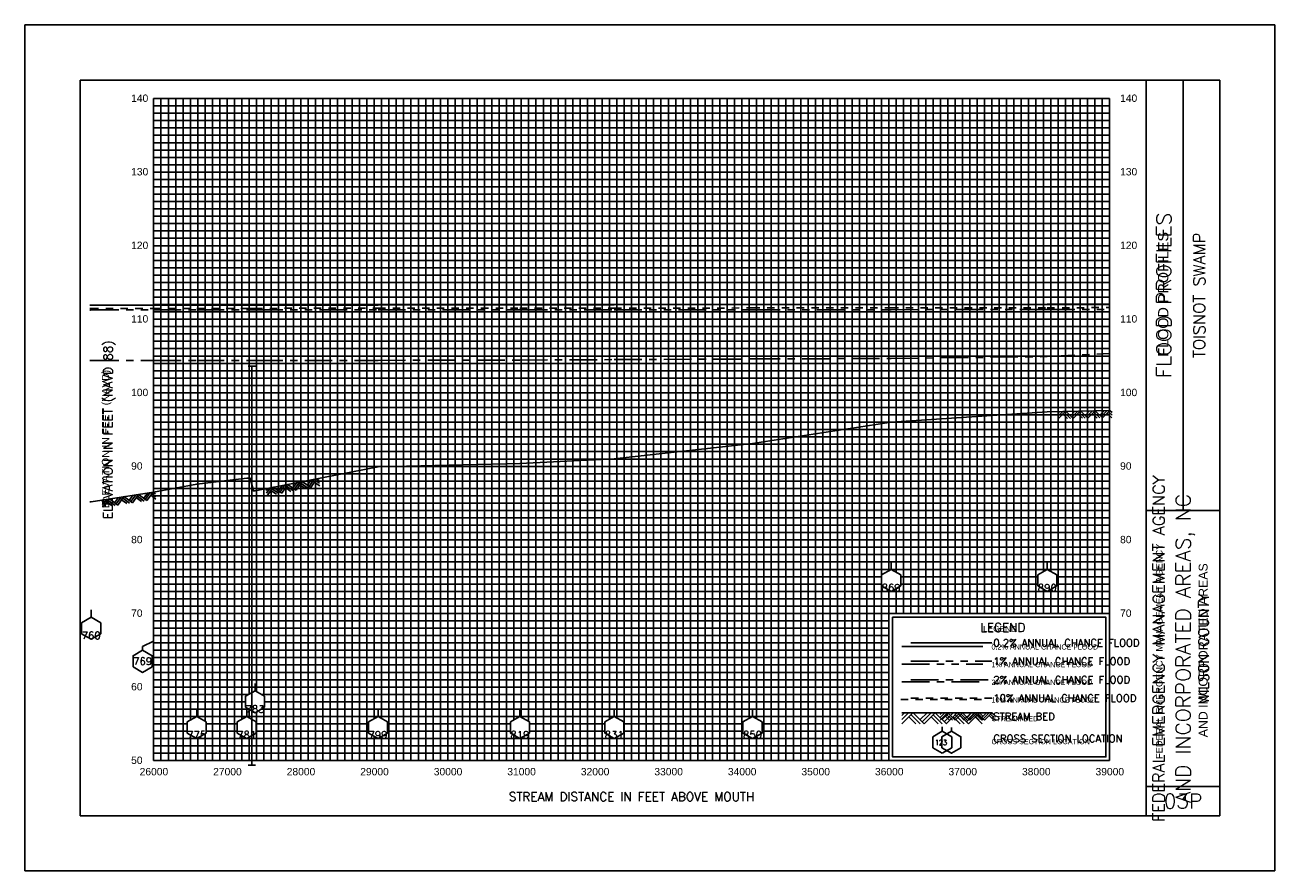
# Model space of a CAD drawing. Header units: inches. Extents: x -35 to 96, y -72 to 21.
# Tile 11 of 13: x 59 to 76, y -60 to -49. Entities that reach past the tile are written whole.
import ezdxf
from ezdxf.enums import TextEntityAlignment as Align

# ---------------------------------------------------------------- set-up
doc = ezdxf.new("R2010")
doc.units = ezdxf.units.IN
doc.header["$LTSCALE"] = 0.3
doc.header["$MEASUREMENT"] = 0
doc.set_wipeout_variables(frame=1)
for name, pattern in [('CENTER', [2, 1.25, -0.25, 0.25, -0.25]), ('DOT', [0.25, 0, -0.25]), ('HIDDEN', [0.375, 0.25, -0.125]), ('PHANTOM', [2.5, 1.25, -0.25, 0.25, -0.25, 0.25, -0.25])]:
    doc.linetypes.add(name, pattern=pattern)
doc.layers.get('0').update_dxf_attribs({"color": 3, "plot": 0})
for name, color, linetype in [('1', 5, 'Continuous'), ('2', 50, 'Continuous'), ('3', 9, 'DOT'), ('7', 7, 'Continuous'), ('BRIDGE', 7, 'Continuous'), ('GRIDS', 7, 'Continuous'), ('LEGEND_BOX', 7, 'Continuous'), ('LEGEND_XSEC', 7, 'Continuous'), ('ROCK', 7, 'Continuous'), ('STREAM', 5, 'Continuous'), ('TEXT', 255, 'Continuous'), ('WS10', 4, 'HIDDEN'), ('WS100', 5, 'PHANTOM'), ('WS50', 1, 'CENTER'), ('WS500', 1, 'Continuous'), ('XSEC', 7, 'Continuous'), ('XSEC_LEFT', 7, 'Continuous')]:
    doc.layers.add(name, color=color, linetype=linetype)
doc.styles.add('ARIAL', font='ARIAL.TTF')
doc.styles.get("Standard").update_dxf_attribs({"font": 'romans.shx'})

# ---------------------------------------------------------------- blocks, each defined once
blk = doc.blocks.new('border')
for p, q in [((12.95, 1.95), (10.05, 1.95)), ((10.05, 1.95), (10.05, 0.05)), ((12.95, 0.05), (12.95, 1.95)), ((10.05, 0.05), (12.95, 0.05)), ((10.05, 0.05), (10.05, 0.05))]:
    blk.add_line(p, q)
at = {"layer": '1', "color": 8}
for p, q in [((-1.75, 10), (-1.75, -1.5)), ((15.25, 10), (-1.75, 10)), ((15.25, -1.5), (15.25, 10)), ((-1.75, -1.5), (15.25, -1.5))]:
    blk.add_line(p, q, dxfattribs=at)
at = {"layer": '1'}
for p, q in [((-1, 9.25), (-1, -0.75)), ((14.5, 9.25), (-1, 9.25)), ((13.5, -0.75), (13.5, 9.25)), ((14, 3.4), (14, 9.25)), ((14.5, -0.75), (14.5, 9.25)), ((13.5, 3.4), (14.5, 3.4)), ((13.5, -0.35), (14.5, -0.35)), ((-1, -0.75), (-1, -0.75)), ((-1, -0.75), (14.5, -0.75))]:
    blk.add_line(p, q, dxfattribs=at)
at = {"layer": '2', "color": 50}
for p, q in [((0, 0), (0, 9)), ((0, 9), (13, 9)), ((1, 0), (1, 9)), ((2, 0), (2, 9)), ((3, 0), (3, 9)), ((4, 0), (4, 9)), ((5, 0), (5, 9)), ((6, 0), (6, 9)), ((7, 0), (7, 9)), ((8, 0), (8, 9)), ((9, 0), (9, 9)), ((10, 0), (10, 9)), ((13, 0), (13, 9)), ((0, 7), (13, 7)), ((0, 6), (13, 6)), ((0, 5), (13, 5)), ((0, 4), (13, 4)), ((0, 3), (13, 3)), ((0, 2), (13, 2)), ((0, 1), (10, 1)), ((0, 0), (13, 0))]:
    blk.add_line(p, q, dxfattribs=at)
at = {"layer": '2', "color": 50, "linetype": 'Continuous'}
for p, q in [((11, 2), (11, 9)), ((12, 2), (12, 9)), ((0, 8), (13, 8))]:
    blk.add_line(p, q, dxfattribs=at)
at = {"layer": '3', "color": 8, "linetype": 'Continuous'}
for p, q in [((0, 8.9), (13, 8.9)), ((0.1, 0), (0.1, 9)), ((0.2, 0), (0.2, 9)), ((0.3, 0), (0.3, 9)), ((0.4, 0), (0.4, 9)), ((0.5, 0), (0.5, 9)), ((0.6, 0), (0.6, 9)), ((0.7, 0), (0.7, 9)), ((0.8, 0), (0.8, 9)), ((0.9, 0), (0.9, 9)), ((1.1, 0), (1.1, 9)), ((1.2, 0), (1.2, 9)), ((1.3, 0), (1.3, 9)), ((1.4, 0), (1.4, 9)), ((1.5, 0), (1.5, 9)), ((1.6, 0), (1.6, 9)), ((1.7, 0), (1.7, 9)), ((1.8, 0), (1.8, 9)), ((1.9, 0), (1.9, 9)), ((2.1, 0), (2.1, 9)), ((2.2, 0), (2.2, 9)), ((2.3, 0), (2.3, 9)), ((2.4, 0), (2.4, 9)), ((2.5, 0), (2.5, 9)), ((2.6, 0), (2.6, 9)), ((2.7, 0), (2.7, 9)), ((2.8, 0), (2.8, 9)), ((2.9, 0), (2.9, 9)), ((3.1, 0), (3.1, 9)), ((3.2, 0), (3.2, 9)), ((3.3, 0), (3.3, 9)), ((3.4, 0), (3.4, 9)), ((3.5, 0), (3.5, 9)), ((3.6, 0), (3.6, 9)), ((3.7, 0), (3.7, 9)), ((3.8, 0), (3.8, 9)), ((3.9, 0), (3.9, 9)), ((4.1, 0), (4.1, 9)), ((4.2, 0), (4.2, 9)), ((4.3, 0), (4.3, 9)), ((4.4, 0), (4.4, 9)), ((4.5, 0), (4.5, 9)), ((4.6, 0), (4.6, 9)), ((4.7, 0), (4.7, 9)), ((4.8, 0), (4.8, 9)), ((4.9, 0), (4.9, 9)), ((5.1, 0), (5.1, 9)), ((5.2, 0), (5.2, 9)), ((5.3, 0), (5.3, 9)), ((5.4, 0), (5.4, 9)), ((5.5, 0), (5.5, 9)), ((5.6, 0), (5.6, 9)), ((5.7, 0), (5.7, 9)), ((5.8, 0), (5.8, 9)), ((5.9, 0), (5.9, 9)), ((6.1, 0), (6.1, 9)), ((6.2, 0), (6.2, 9)), ((6.3, 0), (6.3, 9)), ((6.4, 0), (6.4, 9)), ((6.5, 0), (6.5, 9)), ((6.6, 0), (6.6, 9)), ((6.7, 0), (6.7, 9)), ((6.8, 0), (6.8, 9)), ((6.9, 0), (6.9, 9)), ((7.1, 0), (7.1, 9)), ((7.2, 0), (7.2, 9)), ((7.3, 0), (7.3, 9)), ((7.4, 0), (7.4, 9)), ((7.5, 0), (7.5, 9)), ((7.6, 0), (7.6, 9)), ((7.7, 0), (7.7, 9)), ((7.8, 0), (7.8, 9)), ((7.9, 0), (7.9, 9)), ((8.1, 0), (8.1, 9)), ((8.2, 0), (8.2, 9)), ((8.3, 0), (8.3, 9)), ((8.4, 0), (8.4, 9)), ((8.5, 0), (8.5, 9)), ((8.6, 0), (8.6, 9)), ((8.7, 0), (8.7, 9)), ((8.8, 0), (8.8, 9)), ((8.9, 0), (8.9, 9)), ((9.1, 0), (9.1, 9)), ((9.2, 0), (9.2, 9)), ((9.3, 0), (9.3, 9)), ((9.4, 0), (9.4, 9)), ((9.5, 0), (9.5, 9)), ((9.6, 0), (9.6, 9)), ((9.7, 0), (9.7, 9)), ((9.8, 0), (9.8, 9)), ((9.9, 0), (9.9, 9)), ((10.1, 2), (10.1, 9)), ((10.2, 2), (10.2, 9)), ((10.3, 2), (10.3, 9)), ((10.4, 2), (10.4, 9)), ((10.5, 2), (10.5, 9)), ((10.6, 2), (10.6, 9)), ((10.7, 2), (10.7, 9)), ((10.8, 2), (10.8, 9)), ((10.9, 2), (10.9, 9)), ((11.1, 2), (11.1, 9)), ((11.2, 2), (11.2, 9)), ((11.3, 2), (11.3, 9)), ((11.4, 2), (11.4, 9)), ((11.5, 2), (11.5, 9)), ((11.6, 2), (11.6, 9)), ((11.7, 2), (11.7, 9)), ((11.8, 2), (11.8, 9)), ((11.9, 2), (11.9, 9)), ((12.1, 2), (12.1, 9)), ((12.2, 2), (12.2, 9)), ((12.3, 2), (12.3, 9)), ((12.4, 2), (12.4, 9)), ((12.5, 2), (12.5, 9)), ((12.6, 2), (12.6, 9)), ((12.7, 2), (12.7, 9)), ((12.8, 2), (12.8, 9)), ((12.9, 2), (12.9, 9)), ((0, 8.8), (13, 8.8)), ((0, 8.7), (13, 8.7)), ((0, 8.6), (13, 8.6)), ((0, 8.5), (13, 8.5)), ((0, 8.4), (13, 8.4)), ((0, 8.3), (13, 8.3)), ((0, 8.2), (13, 8.2)), ((0, 8.1), (13, 8.1)), ((0, 7.9), (13, 7.9)), ((0, 7.8), (13, 7.8)), ((0, 7.7), (13, 7.7)), ((0, 7.6), (13, 7.6)), ((0, 7.5), (13, 7.5)), ((0, 7.4), (13, 7.4)), ((0, 7.3), (13, 7.3)), ((0, 7.2), (13, 7.2)), ((0, 7.1), (13, 7.1)), ((0, 6.9), (13, 6.9)), ((0, 6.8), (13, 6.8)), ((0, 6.7), (13, 6.7)), ((0, 6.6), (13, 6.6)), ((0, 6.5), (13, 6.5)), ((0, 6.4), (13, 6.4)), ((0, 6.3), (13, 6.3)), ((0, 6.2), (13, 6.2)), ((0, 6.1), (13, 6.1)), ((0, 5.9), (13, 5.9)), ((0, 5.8), (13, 5.8)), ((0, 5.7), (13, 5.7)), ((0, 5.6), (13, 5.6)), ((0, 5.5), (13, 5.5)), ((0, 5.4), (13, 5.4)), ((0, 5.3), (13, 5.3)), ((0, 5.2), (13, 5.2)), ((0, 5.1), (13, 5.1)), ((0, 4.9), (13, 4.9)), ((0, 4.8), (13, 4.8)), ((0, 4.7), (13, 4.7)), ((0, 4.6), (13, 4.6)), ((0, 4.5), (13, 4.5)), ((0, 4.4), (13, 4.4)), ((0, 4.3), (13, 4.3)), ((0, 4.2), (13, 4.2)), ((0, 4.1), (13, 4.1)), ((0, 3.9), (13, 3.9)), ((0, 3.8), (13, 3.8)), ((0, 3.7), (13, 3.7)), ((0, 3.6), (13, 3.6)), ((0, 3.5), (13, 3.5)), ((0, 3.4), (13, 3.4)), ((0, 3.3), (13, 3.3)), ((0, 3.2), (13, 3.2)), ((0, 3.1), (13, 3.1)), ((0, 2.9), (13, 2.9)), ((0, 2.8), (13, 2.8)), ((0, 2.7), (13, 2.7)), ((0, 2.6), (13, 2.6)), ((0, 2.5), (13, 2.5)), ((0, 2.4), (13, 2.4)), ((0, 2.3), (13, 2.3)), ((0, 2.2), (13, 2.2)), ((0, 2.1), (13, 2.1)), ((0, 1.9), (10, 1.9)), ((0, 1.8), (10, 1.8)), ((0, 1.7), (10, 1.7)), ((0, 1.6), (10, 1.6)), ((0, 1.5), (10, 1.5)), ((0, 1.4), (10, 1.4)), ((0, 1.3), (10, 1.3)), ((0, 1.2), (10, 1.2)), ((0, 1.1), (10, 1.1)), ((0, 0.9), (10, 0.9)), ((0, 0.8), (10, 0.8)), ((0, 0.7), (10, 0.7)), ((0, 0.6), (10, 0.6)), ((0, 0.5), (10, 0.5)), ((0, 0.4), (10, 0.4)), ((0, 0.3), (10, 0.3)), ((0, 0.2), (10, 0.2)), ((0, 0.1), (10, 0.1))]:
    blk.add_line(p, q, dxfattribs=at)
at = {"layer": '7'}
for p, q in [((10.725, 0.4), (10.595, 0.325)), ((10.725, 0.4), (10.725, 0.458)), ((10.855, 0.325), (10.725, 0.4)), ((10.595, 0.325), (10.595, 0.175)), ((10.595, 0.325), (10.595, 0.325)), ((10.595, 0.175), (10.725, 0.1)), ((10.725, 0.1), (10.855, 0.175)), ((10.855, 0.175), (10.855, 0.325))]:
    blk.add_line(p, q, dxfattribs=at)
at = {"layer": 'STREAM'}
for p, q in [((10.212, 0.65), (10.175, 0.613)), ((10.268, 0.65), (10.175, 0.557)), ((10.325, 0.65), (10.175, 0.5)), ((10.175, 0.65), (11.275, 0.65)), ((10.271, 0.596), (10.368, 0.5)), ((10.3, 0.625), (10.424, 0.5)), ((10.331, 0.65), (10.481, 0.5)), ((10.518, 0.65), (10.424, 0.557)), ((10.574, 0.65), (10.453, 0.528)), ((10.631, 0.65), (10.481, 0.5)), ((10.574, 0.593), (10.668, 0.5)), ((10.603, 0.622), (10.724, 0.5)), ((10.631, 0.65), (10.781, 0.5)), ((10.818, 0.65), (10.724, 0.557)), ((10.874, 0.65), (10.753, 0.528)), ((10.928, 0.648), (10.778, 0.498)), ((10.874, 0.593), (10.968, 0.5)), ((10.903, 0.622), (11.024, 0.5)), ((10.931, 0.65), (11.081, 0.5)), ((11.118, 0.65), (11.024, 0.557)), ((11.174, 0.65), (11.053, 0.528)), ((11.231, 0.65), (11.081, 0.5)), ((11.174, 0.593), (11.268, 0.5)), ((11.203, 0.622), (11.275, 0.549)), ((11.231, 0.65), (11.275, 0.606))]:
    blk.add_line(p, q, dxfattribs=at)
at = {"layer": 'WS10'}
blk.add_line((10.16, 0.83), (11.26, 0.83), dxfattribs=at)
at = {"layer": 'WS100'}
blk.add_line((10.175, 1.31), (11.275, 1.31), dxfattribs=at)
at = {"layer": 'WS50'}
blk.add_line((10.175, 1.07), (11.275, 1.07), dxfattribs=at)
at = {"layer": 'WS500'}
blk.add_line((10.175, 1.55), (11.275, 1.55), dxfattribs=at)
at = {"color": 30, "style": 'ARIAL'}
blk.add_text('FLOOD PROFILES', height=0.14, rotation=90, dxfattribs=at).set_placement((13.8, 5.491))
at = {"style": 'ARIAL'}
blk.add_text('ELEVATION IN FEET (NAVD)', height=0.1, rotation=90, dxfattribs=at).set_placement((-0.604, 3.433))
at = {"color": 250, "style": 'ARIAL'}
blk.add_text('FEDERAL EMERGENCY MANAGEMENT AGENCY', height=0.09, rotation=90, dxfattribs=at).set_placement((13.721, 0.022))
blk.add_text('AND INCORPORATED AREAS', height=0.12, rotation=90, dxfattribs=at).set_placement((14.333, 1.5), align=Align.CENTER)
at = {"style": 'ARIAL'}
for s, height, p in [('LEGEND', 0.08, (11.281, 1.752)), ('0.2% ANNUAL CHANCE FLOOD', 0.07, (11.395, 1.51)), ('1% ANNUAL CHANCE FLOOD', 0.07, (11.395, 1.27)), ('2% ANNUAL CHANCE FLOOD', 0.07, (11.395, 1.03)), ('10% ANNUAL CHANCE FLOOD', 0.07, (11.395, 0.79)), ('STREAM BED', 0.07, (11.395, 0.535)), ('CROSS SECTION LOCATION', 0.07, (11.395, 0.223))]:
    blk.add_text(s, height=height, dxfattribs=at).set_placement(p)
at = {"width": 0.9}
blk.add_text('123', height=0.07, dxfattribs=at).set_placement((10.627, 0.212))
blk = doc.blocks.new('rock')
at = {"layer": 'STREAM'}
for p, q in [((0.171, 0.001), (0.147, -0.023)), ((0.209, 0.001), (0.147, -0.061)), ((0.247, 0.001), (0.147, -0.099)), ((0.251, 0.001), (0.351, -0.099)), ((0.375, 0.001), (0.313, -0.061)), ((0.413, 0.001), (0.332, -0.08)), ((0.451, 0.001), (0.351, -0.099)), ((0.451, 0.001), (0.551, -0.099)), ((0.575, 0.001), (0.513, -0.061)), ((0.613, 0.001), (0.532, -0.08)), ((0.651, 0.001), (0.551, -0.099)), ((0.651, 0.001), (0.751, -0.099)), ((0.776, 0.001), (0.713, -0.061)), ((0.813, 0.001), (0.732, -0.08)), ((0.851, 0.001), (0.751, -0.099)), ((0.851, 0.001), (0.88, -0.028)), ((0.211, -0.034), (0.275, -0.099)), ((0.23, -0.016), (0.313, -0.099)), ((0.413, -0.036), (0.475, -0.099)), ((0.432, -0.018), (0.513, -0.099)), ((0.613, -0.036), (0.676, -0.099)), ((0.632, -0.018), (0.713, -0.099)), ((0.813, -0.036), (0.876, -0.099)), ((0.832, -0.018), (0.88, -0.066))]:
    blk.add_line(p, q, dxfattribs=at)
blk = doc.blocks.new('wipeout')
blk.add_wipeout([(0, 0.15), (-0.129917, 0.075), (-0.129917, -0.075), (0, -0.15), (0.129917, -0.075), (0.129917, 0.075)])
blk = doc.blocks.new('xsec')
blk.add_line((0, 0.35), (0, 0.25))
blk.add_blockref('wipeout', (0, 0.1))
for p, q in [((-0.13, 0.175), (0, 0.25)), ((-0.13, 0.025), (-0.13, 0.175)), ((0.13, 0.175), (0, 0.25)), ((0, 0.25), (0, 0.25)), ((0.13, 0.025), (0.13, 0.175)), ((0, -0.05), (-0.13, 0.025)), ((0, -0.05), (0.13, 0.025))]:
    blk.add_line(p, q)
blk = doc.blocks.new('bar')
blk.add_line((-0.05, 0), (0.05, 0))

msp = doc.modelspace()

# ---------------------------------------------------------------- linework, layer by layer
at = {"layer": 'LEGEND_BOX', "color": 0, "elevation": -1}
msp.add_lwpolyline([(70.664, -56.838), (70.664, -58.738), (73.564, -58.738), (73.564, -56.838), (70.664, -56.838), (70.664, -56.838)], dxfattribs=at)
at = {"layer": 'LEGEND_XSEC', "color": 0, "elevation": -1}
msp.add_lwpolyline([(71.464, -58.388), (71.335, -58.463), (71.335, -58.613), (71.464, -58.688), (71.594, -58.613), (71.594, -58.463), (71.464, -58.388), (71.464, -58.338), (71.464, -58.338)], dxfattribs=at)
at = {"layer": 'STREAM', "color": 1, "elevation": -1}
for points in [[(60.614, -55.139), (61.2, -55.03), (61.88, -54.948), (61.925, -54.948), (61.972, -55.121), (61.994, -55.121), (63.666, -54.796), (65.596, -54.751), (66.879, -54.684), (68.759, -54.475), (70.644, -54.186), (72.768, -54.045), (73.614, -54.029), (73.614, -54.029)], [(59.746, -55.271), (59.751, -55.269), (59.765, -55.269), (60.614, -55.139), (60.614, -55.139), (60.614, -55.139)], [(70.914, -58.138), (72.014, -58.138), (72.014, -58.138)]]:
    msp.add_lwpolyline(points, dxfattribs=at)
at = {"layer": 'WS10', "color": 6, "elevation": -1}
for points in [[(59.746, -52.64), (59.751, -52.64), (59.751, -52.64), (59.765, -52.64), (59.765, -52.64), (60.614, -52.64), (60.614, -52.64), (60.614, -52.64), (60.614, -52.64)], [(60.614, -52.64), (61.2, -52.64), (61.2, -52.64), (61.88, -52.64), (61.88, -52.64), (61.925, -52.64), (61.925, -52.64), (61.972, -52.64), (61.972, -52.64), (61.994, -52.64), (61.994, -52.64), (63.666, -52.639), (63.666, -52.639), (65.596, -52.638), (65.596, -52.638), (66.879, -52.637), (66.879, -52.637), (68.759, -52.635), (68.759, -52.635), (70.644, -52.634), (70.644, -52.634), (72.768, -52.632), (73.614, -52.63), (73.614, -52.63), (73.614, -52.63)], [(70.914, -57.938), (72.014, -57.938), (72.014, -57.938)]]:
    msp.add_lwpolyline(points, dxfattribs=at)
at = {"layer": 'WS100', "color": 1, "elevation": -1}
for points in [[(59.746, -52.663), (59.751, -52.663), (59.751, -52.663), (59.765, -52.662), (59.765, -52.662), (60.614, -52.662), (60.614, -52.662), (60.614, -52.662), (60.614, -52.662)], [(60.614, -52.662), (61.2, -52.662), (61.2, -52.662), (61.88, -52.662), (61.88, -52.662), (61.925, -52.662), (61.925, -52.662), (61.972, -52.662), (61.972, -52.662), (61.994, -52.662), (61.994, -52.662), (63.666, -52.662), (63.666, -52.662), (65.596, -52.661), (65.596, -52.661), (66.879, -52.66), (66.879, -52.66), (68.759, -52.659), (68.759, -52.659), (70.644, -52.658), (70.644, -52.658), (72.768, -52.656), (73.614, -52.655), (73.614, -52.655), (73.614, -52.655)], [(70.914, -57.438), (72.014, -57.438), (72.014, -57.438)]]:
    msp.add_lwpolyline(points, dxfattribs=at)
at = {"layer": 'WS50', "color": 5, "elevation": -1}
for points in [[(59.746, -53.351), (59.751, -53.351), (59.751, -53.351), (59.765, -53.35), (59.765, -53.35), (60.614, -53.35), (60.614, -53.35), (60.614, -53.35), (60.614, -53.35)], [(60.614, -53.35), (61.2, -53.35), (61.2, -53.35), (61.88, -53.349), (61.88, -53.349), (61.925, -53.349), (61.925, -53.349), (61.972, -53.349), (61.972, -53.349), (61.994, -53.349), (61.994, -53.349), (63.666, -53.347), (63.666, -53.347), (65.596, -53.344), (65.596, -53.344), (66.879, -53.337), (66.879, -53.337), (68.759, -53.328), (68.759, -53.328), (70.644, -53.321), (70.644, -53.321), (72.768, -53.296), (73.614, -53.252), (73.614, -53.252), (73.614, -53.252)], [(70.914, -57.688), (72.014, -57.688), (72.014, -57.688)]]:
    msp.add_lwpolyline(points, dxfattribs=at)
at = {"layer": 'WS500', "color": 3, "elevation": -1}
for points in [[(59.746, -52.598), (59.751, -52.598), (59.751, -52.598), (59.765, -52.597), (59.765, -52.597), (60.614, -52.597), (60.614, -52.597), (60.614, -52.597), (60.614, -52.597)], [(60.614, -52.597), (61.2, -52.597), (61.2, -52.597), (61.88, -52.596), (61.88, -52.596), (61.925, -52.596), (61.925, -52.596), (61.972, -52.596), (61.972, -52.596), (61.994, -52.596), (61.994, -52.596), (63.666, -52.595), (63.666, -52.595), (65.596, -52.594), (65.596, -52.594), (66.879, -52.592), (66.879, -52.592), (68.759, -52.589), (68.759, -52.589), (70.644, -52.586), (70.644, -52.586), (72.768, -52.583), (73.614, -52.58), (73.614, -52.58), (73.614, -52.58)], [(70.914, -57.188), (72.014, -57.188), (72.014, -57.188)]]:
    msp.add_lwpolyline(points, dxfattribs=at)
at = {"layer": 'XSEC_LEFT', "color": 0, "elevation": -1}
msp.add_lwpolyline([(60.464, -57.288), (60.334, -57.363), (60.334, -57.513), (60.464, -57.588), (60.593, -57.513), (60.593, -57.363), (60.464, -57.288), (60.464, -57.238), (60.614, -57.163), (60.614, -57.113), (60.614, -57.113)], dxfattribs=at)

# ---------------------------------------------------------------- block references
at = {"layer": 'BRIDGE', "color": 1}
for p in [(61.949, -53.425, -1), (61.949, -58.849, -1)]:
    msp.add_blockref('bar', p, dxfattribs=at)
at = {"layer": 'GRIDS', "color": 0}
msp.add_blockref('border', (60.614, -58.788, -1), dxfattribs=at)
at = {"layer": 'ROCK', "color": 1}
for p, rotation in [((72.768, -54.045, -1), 1.094707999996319), ((61.994, -55.121, -1), 11.00031999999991), ((59.765, -55.269, -1), 8.711318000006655)]:
    msp.add_blockref('rock', p, dxfattribs=dict(at, rotation=rotation))
msp.add_blockref('rock', (71.164, -58.139, -1), dxfattribs=at)

# ---------------------------------------------------------------- texts
at = {"layer": 'TEXT', "style": 'ARIAL'}
for s, p in [(' 140', (60.269, -49.833, -1)), (' 140', (73.719, -49.833, -1)), (' 130', (60.269, -50.833, -1)), (' 130', (73.719, -50.833, -1)), (' 120', (60.269, -51.833, -1)), (' 120', (73.719, -51.833, -1)), (' 110', (60.269, -52.833, -1)), (' 110', (73.719, -52.833, -1)), (' 100', (60.269, -53.833, -1)), (' 100', (73.719, -53.833, -1)), (' 90', (60.269, -54.833, -1)), (' 90', (73.719, -54.833, -1)), (' 80', (60.269, -55.833, -1)), (' 80', (73.719, -55.833, -1)), (' 70', (60.269, -56.833, -1)), (' 70', (73.719, -56.833, -1)), (' 60', (60.269, -57.833, -1)), (' 50', (60.269, -58.833, -1))]:
    msp.add_text(s, height=0.1, dxfattribs=at).set_placement(p)
at = {"layer": 'TEXT'}
for s, height, p in [('FLOOD PROFILES', 0.2, (74.454, -52.463, -1)), ('TOISNOT SWAMP', 0.16, (74.914, -52.463, -1)), ('ELEVATION IN FEET (NAVD 88)', 0.12, (60.054, -54.288, -1)), ('FEDERAL EMERGENCY MANAGEMENT AGENCY', 0.16, (74.364, -57.263, -1)), ('AND INCORPORATED AREAS, NC', 0.2, (74.714, -57.263, -1)), ('WILSON COUNTY', 0.14, (74.964, -57.263, -1))]:
    msp.add_text(s, height=height, rotation=90, dxfattribs=at).set_placement(p, align=Align.CENTER)
for s, height, p in [('LEGEND', 0.12, (72.164, -57.038, -1)), ('STREAM DISTANCE IN FEET ABOVE MOUTH', 0.12, (67.114, -59.338, -1)), ('03P', 0.2, (74.614, -59.438, -1))]:
    msp.add_text(s, height=height, dxfattribs=at).set_placement(p, align=Align.CENTER)
for s, p in [('0.2% ANNUAL CHANCE FLOOD', (72.034, -57.238, -1)), ('1% ANNUAL CHANCE FLOOD', (72.034, -57.488, -1)), ('2% ANNUAL CHANCE FLOOD', (72.034, -57.738, -1)), ('10% ANNUAL CHANCE FLOOD', (72.034, -57.988, -1)), ('STREAM BED', (72.034, -58.238, -1)), ('CROSS SECTION LOCATION', (72.034, -58.538, -1))]:
    msp.add_text(s, height=0.1, dxfattribs=at).set_placement(p)
msp.add_text('769', height=0.1, dxfattribs=at).set_placement((60.464, -57.438, -1), align=Align.MIDDLE_CENTER)
at = {"layer": 'TEXT', "style": 'ARIAL'}
for s, p in [('26000', (60.618, -58.988, -1)), ('27000', (61.618, -58.988, -1)), ('28000', (62.618, -58.988, -1)), ('29000', (63.618, -58.988, -1)), ('30000', (64.618, -58.988, -1)), ('31000', (65.618, -58.988, -1)), ('32000', (66.618, -58.988, -1)), ('33000', (67.618, -58.988, -1)), ('34000', (68.618, -58.988, -1)), ('35000', (69.618, -58.988, -1)), ('36000', (70.618, -58.988, -1)), ('37000', (71.618, -58.988, -1)), ('38000', (72.618, -58.988, -1)), ('39000', (73.618, -58.988, -1))]:
    msp.add_text(s, height=0.1, dxfattribs=at).set_placement(p, align=Align.CENTER)

# ---------------------------------------------------------------- next in the draw order: block references
at = {"layer": 'XSEC', "color": 3}
for p in [(70.644, -56.438, -1), (72.768, -56.438, -1), (59.765, -57.088, -1), (61.2, -58.438, -1), (61.88, -58.438, -1), (63.666, -58.438, -1), (65.596, -58.438, -1), (66.879, -58.438, -1), (68.759, -58.438, -1)]:
    msp.add_blockref('xsec', p, dxfattribs=at)

# ---------------------------------------------------------------- next in the draw order: block references
msp.add_blockref('xsec', (61.994, -58.088, -1), dxfattribs=at)

# ---------------------------------------------------------------- next in the draw order: texts
at = {"layer": 'TEXT'}
for s, p in [('869', (70.644, -56.438, -1)), ('890', (72.768, -56.438, -1)), ('760', (59.765, -57.088, -1)), ('775', (61.2, -58.438, -1)), ('781', (61.88, -58.438, -1)), ('799', (63.666, -58.438, -1)), ('819', (65.596, -58.438, -1)), ('831', (66.879, -58.438, -1)), ('850', (68.759, -58.438, -1))]:
    msp.add_text(s, height=0.1, dxfattribs=at).set_placement(p, align=Align.MIDDLE_CENTER)

# ---------------------------------------------------------------- next in the draw order: linework, layer by layer
at = {"layer": 'BRIDGE', "color": 1}
msp.add_line((61.949, -58.849, -1), (61.949, -53.425, -1), dxfattribs=at)

# ---------------------------------------------------------------- next in the draw order: texts
at = {"layer": 'TEXT'}
msp.add_text('783', height=0.1, dxfattribs=at).set_placement((61.994, -58.088, -1), align=Align.MIDDLE_CENTER)

doc.saveas('drawing.dxf')
